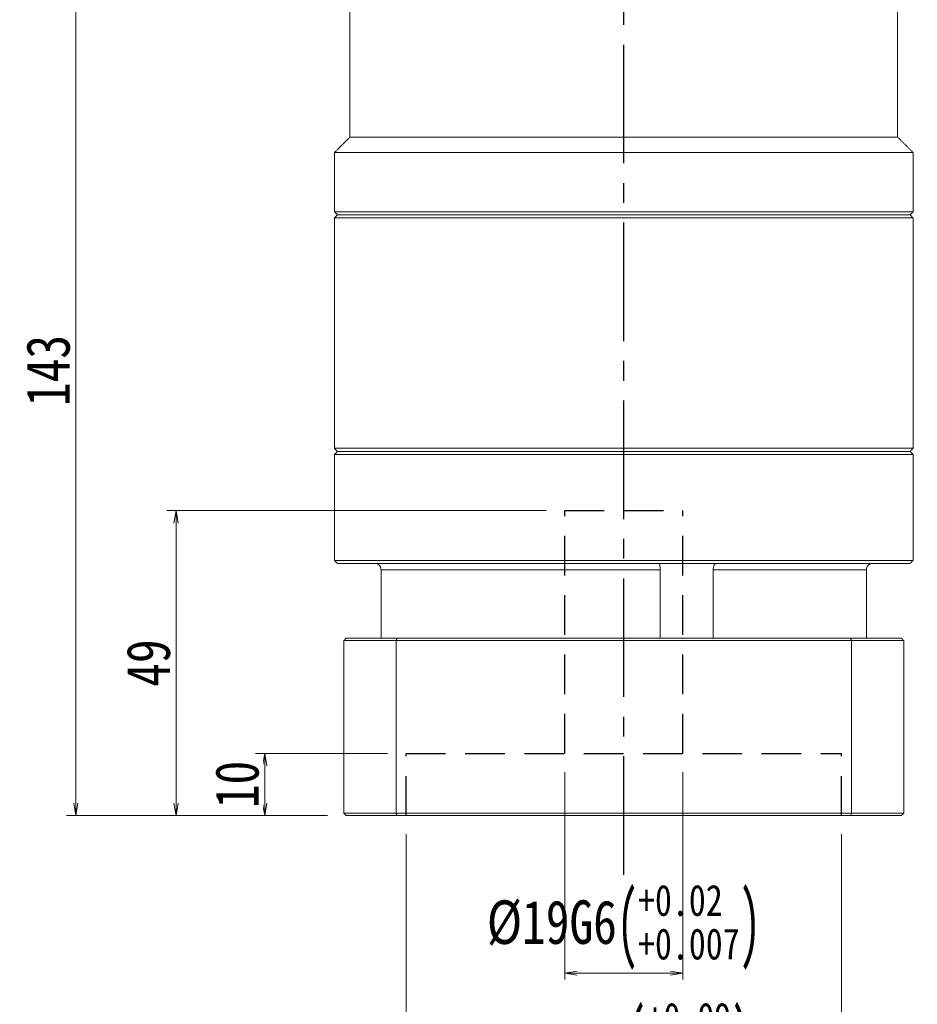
# Model space of a CAD drawing. Header units: millimetres. Extents: x -15 to 785, y -12 to 551.
# Tile 3 of 8: x 131 to 275, y 179 to 337. Entities that reach past the tile are written whole.
import ezdxf

# ---------------------------------------------------------------- set-up
doc = ezdxf.new("R2010")
doc.units = ezdxf.units.MM
doc.linetypes.add('CENTER2', pattern=[28.575, 19.05, -3.175, 3.175, -3.175])
doc.linetypes.add('DASHED2', pattern=[9.525, 6.35, -3.175])
doc.layers.add('3中心线层', color=1, linetype='CENTER2')
doc.layers.add('4虚线层', color=6, linetype='DASHED2')
doc.layers.add('尺寸线层', color=3, linetype='Continuous', lineweight=18)
doc.styles.add('宋体', font='SimSun.ttf', dxfattribs={"width": 0.8})
doc.dimstyles.new('A水平标注$0', dxfattribs={"dimtxt": 3.5, "dimasz": 2, "dimexe": 1.5, "dimexo": 3, "dimgap": 1.1, "dimtad": 1, "dimtoh": 1, "dimdec": 4, "dimdsep": 46, "dimtxsty": '宋体', "dimblk": 'OPEN', "dimcen": 3, "dimclrd": 3, "dimclre": 3, "dimclrt": 6, "dimadec": 0, "dimazin": 0, "dimtm": 1e-09, "dimtfac": 1, "dimtdec": 4, "dimtix": 1, "dimtmove": 0, "dimatfit": 3, "dimldrblk": 'OPEN', "dimfxl": 0, "dimlwd": 13, "dimlwe": 13, "dimarcsym": 0})
doc.dimstyles.new('D直径标注φ25', dxfattribs={"dimtxt": 3.5, "dimasz": 2, "dimexe": 1, "dimexo": 3, "dimtad": 1, "dimtoh": 1, "dimdec": 1, "dimdsep": 46, "dimtxsty": '宋体', "dimblk": 'OPEN', "dimcen": 3, "dimclrd": 3, "dimclre": 3, "dimclrt": 130, "dimadec": 0, "dimazin": 0, "dimtm": 1e-09, "dimtfac": 1, "dimtdec": 1, "dimtmove": 0, "dimatfit": 0, "dimldrblk": 'OPEN', "dimfxl": 0, "dimlwd": 13, "dimlwe": 13, "dimarcsym": 0})

# ---------------------------------------------------------------- blocks, each defined once
blk = doc.blocks.new('_Open')
at = {"color": 0, "linetype": 'ByBlock', "lineweight": -2}
for p, q in [((-1, 0.167), (0, 0)), ((-1, -0.167), (0, 0)), ((0, 0), (-1, 0))]:
    blk.add_line(p, q, dxfattribs=at)
blk = doc.blocks.new('*D43')
at = {"color": 3, "lineweight": 13, "transparency": 16777216}
for p, q in [((192.84, 206.29), (192.84, 164.05)), ((262.84, 206.29), (262.84, 164.05)), ((194.84, 165.05), (260.84, 165.05))]:
    blk.add_line(p, q, dxfattribs=at)
at = {"layer": 'Defpoints', "color": 0, "transparency": 16777216}
for p in [(192.84, 209.29), (262.84, 209.29), (262.84, 165.05)]:
    blk.add_point(p, dxfattribs=at)
at = {"color": 3, "lineweight": 13, "transparency": 16777216, "xscale": 2, "yscale": 2, "zscale": 2, "rotation": 180}
blk.add_blockref('_Open', (192.84, 165.05), dxfattribs=at)
at = {"color": 3, "lineweight": 13, "transparency": 16777216, "xscale": 2, "yscale": 2, "zscale": 2}
blk.add_blockref('_Open', (262.84, 165.05), dxfattribs=at)
at = {"color": 130, "transparency": 16777216, "insert": (227.84, 172.41), "char_height": 7, "attachment_point": 5, "style": '宋体'}
blk.add_mtext('{\\A1;{%%c70}{}{E7\\H0.7143x;{\\H2x;\\W0.5;(}\\S+0.09^ +0.06;{\\H2x;\\W0.5;)}}}', dxfattribs=at)
blk = doc.blocks.new('*D44')
at = {"color": 3, "lineweight": 13, "transparency": 16777216}
for p, q in [((218.34, 216.29), (218.34, 182.98)), ((237.34, 216.29), (237.34, 182.98)), ((220.34, 183.98), (235.34, 183.98))]:
    blk.add_line(p, q, dxfattribs=at)
at = {"layer": 'Defpoints', "color": 0, "transparency": 16777216}
for p in [(218.34, 219.29), (237.34, 219.29), (237.34, 183.98)]:
    blk.add_point(p, dxfattribs=at)
at = {"color": 3, "lineweight": 13, "transparency": 16777216, "xscale": 2, "yscale": 2, "zscale": 2, "rotation": 180}
blk.add_blockref('_Open', (218.34, 183.98), dxfattribs=at)
at = {"color": 3, "lineweight": 13, "transparency": 16777216, "xscale": 2, "yscale": 2, "zscale": 2}
blk.add_blockref('_Open', (237.34, 183.98), dxfattribs=at)
at = {"color": 130, "transparency": 16777216, "insert": (227.84, 191.35), "char_height": 7, "attachment_point": 5, "style": '宋体'}
blk.add_mtext('{\\A1;{%%c19}{}{G6\\H0.7143x;{\\H2x;\\W0.5;(}\\S+0.02^ +0.007;{\\H2x;\\W0.5;)}}}', dxfattribs=at)
blk = doc.blocks.new('*D45')
at = {"layer": 'Defpoints', "color": 0, "transparency": 16777216}
for p in [(192.84, 219.29), (170.13, 209.29), (183.23, 209.29)]:
    blk.add_point(p, dxfattribs=at)
at = {"layer": '尺寸线层', "color": 3, "lineweight": 13, "transparency": 16777216}
for p, q in [((189.84, 219.29), (168.63, 219.29)), ((170.13, 217.29), (170.13, 211.29)), ((180.23, 209.29), (168.63, 209.29))]:
    blk.add_line(p, q, dxfattribs=at)
at = {"layer": '尺寸线层', "color": 3, "lineweight": 13, "transparency": 16777216, "xscale": 2, "yscale": 2, "zscale": 2}
for p, rotation in [((170.13, 219.29), 90), ((170.13, 209.29), 270)]:
    blk.add_blockref('_Open', p, dxfattribs=dict(at, rotation=rotation))
at = {"layer": '尺寸线层', "color": 6, "transparency": 16777216, "insert": (165.71, 214.29), "char_height": 7, "attachment_point": 5, "rotation": 90, "style": '宋体', "bg_fill": 3, "box_fill_scale": 1.1, "bg_fill_color": 257, "bg_fill_transparency": 0}
blk.add_mtext('10', dxfattribs=at)
blk = doc.blocks.new('*D46')
at = {"layer": 'Defpoints', "color": 0, "transparency": 16777216}
for p in [(218.34, 258.29), (155.88, 209.29), (183.23, 209.29)]:
    blk.add_point(p, dxfattribs=at)
at = {"layer": '尺寸线层', "color": 3, "lineweight": 13, "transparency": 16777216}
for p, q in [((215.34, 258.29), (154.38, 258.29)), ((155.88, 256.29), (155.88, 211.29)), ((180.23, 209.29), (154.38, 209.29))]:
    blk.add_line(p, q, dxfattribs=at)
at = {"layer": '尺寸线层', "color": 3, "lineweight": 13, "transparency": 16777216, "xscale": 2, "yscale": 2, "zscale": 2}
for p, rotation in [((155.88, 258.29), 90), ((155.88, 209.29), 270)]:
    blk.add_blockref('_Open', p, dxfattribs=dict(at, rotation=rotation))
at = {"layer": '尺寸线层', "color": 6, "transparency": 16777216, "insert": (151.46, 233.79), "char_height": 7, "attachment_point": 5, "rotation": 90, "style": '宋体', "bg_fill": 3, "box_fill_scale": 1.1, "bg_fill_color": 257, "bg_fill_transparency": 0}
blk.add_mtext('49', dxfattribs=at)
blk = doc.blocks.new('*D47')
at = {"layer": 'Defpoints', "color": 0, "transparency": 16777216}
for p in [(139.77, 352.29), (183.33, 352.29), (183.23, 209.29)]:
    blk.add_point(p, dxfattribs=at)
at = {"layer": '尺寸线层', "color": 3, "lineweight": 13, "transparency": 16777216}
for p, q in [((180.33, 352.29), (138.27, 352.29)), ((139.77, 211.29), (139.77, 350.29)), ((180.23, 209.29), (138.27, 209.29))]:
    blk.add_line(p, q, dxfattribs=at)
at = {"layer": '尺寸线层', "color": 3, "lineweight": 13, "transparency": 16777216, "xscale": 2, "yscale": 2, "zscale": 2}
for p, rotation in [((139.77, 352.29), 90), ((139.77, 209.29), 270)]:
    blk.add_blockref('_Open', p, dxfattribs=dict(at, rotation=rotation))
at = {"layer": '尺寸线层', "color": 6, "transparency": 16777216, "insert": (135.35, 280.79), "char_height": 7, "attachment_point": 5, "rotation": 90, "style": '宋体', "bg_fill": 3, "box_fill_scale": 1.1, "bg_fill_color": 257, "bg_fill_transparency": 0}
blk.add_mtext('143', dxfattribs=at)

msp = doc.modelspace()

# ---------------------------------------------------------------- linework, layer by layer
at = {"color": 7, "linetype": 'Continuous', "lineweight": 15}
for p, q in [((271.83291, 318.29356), (183.83291, 318.29356)), ((274.33291, 315.79356), (181.33291, 315.79356)), ((274.33291, 306.29356), (181.33291, 306.29356)), ((181.33291, 305.29356), (227.83291, 305.29356)), ((227.83291, 305.79356), (181.83291, 305.79356)), ((181.83291, 305.79356), (273.83291, 305.79356)), ((273.83291, 305.79356), (227.83291, 305.79356)), ((227.83291, 305.29356), (274.33291, 305.29356)), ((273.83291, 267.79356), (227.83291, 267.79356)), ((227.83291, 267.29356), (274.33291, 267.29356)), ((274.33291, 250.29356), (181.33291, 250.29356)), ((181.83291, 249.79356), (273.83291, 249.79356)), ((188.83214, 248.79356), (233.66134, 248.79356)), ((188.83214, 237.79356), (188.83214, 248.79356)), ((233.66134, 248.79356), (233.66134, 237.79356)), ((242.19276, 237.79356), (242.19276, 248.79356)), ((242.19276, 248.79356), (266.83368, 248.79356)), ((266.83368, 248.79356), (266.83368, 237.79356)), ((182.83291, 237.39356), (191.24056, 237.39356)), ((182.83291, 237.39356), (182.83291, 209.69356)), ((191.38294, 237.79356), (183.23291, 237.79356)), ((191.24056, 237.39356), (191.24056, 209.69356)), ((191.24056, 237.39356), (264.42526, 237.39356)), ((264.28288, 237.79356), (191.38294, 237.79356)), ((272.43291, 237.79356), (264.28288, 237.79356)), ((264.42526, 237.39356), (264.42526, 209.69356)), ((264.42526, 237.39356), (272.83291, 237.39356)), ((272.83291, 237.39356), (272.83291, 209.69356)), ((191.24056, 209.69356), (182.83291, 209.69356)), ((183.23291, 209.29356), (191.38294, 209.29356)), ((264.42526, 209.69356), (191.24056, 209.69356)), ((191.38294, 209.29356), (264.28288, 209.29356)), ((264.28288, 209.29356), (272.43291, 209.29356)), ((272.83291, 209.69356), (264.42526, 209.69356))]:
    msp.add_line(p, q, dxfattribs=at)
for points in [[(183.83291, 318.29356), (183.83291, 344.29356)], [(271.83291, 344.29356), (271.83291, 318.29356)], [(181.33291, 315.79356), (183.83291, 318.29356)], [(271.83291, 318.29356), (274.33291, 315.79356)], [(181.33291, 306.29356), (181.33291, 315.79356)], [(274.33291, 315.79356), (274.33291, 306.29356)], [(181.83291, 305.79356), (181.33291, 306.29356)], [(181.33291, 305.29356), (181.83291, 305.79356)], [(181.33291, 268.29356), (181.33291, 305.29356)], [(274.33291, 306.29356), (273.83291, 305.79356)], [(273.83291, 305.79356), (274.33291, 305.29356)], [(274.33291, 305.29356), (274.33291, 268.29356)], [(274.33291, 268.29356), (273.83291, 267.79356)], [(273.83291, 267.79356), (274.33291, 267.29356)], [(181.33291, 250.29356), (181.33291, 267.29356)], [(274.33291, 267.29356), (274.33291, 250.29356)], [(181.83291, 249.79356), (181.33291, 250.29356)], [(274.33291, 250.29356), (273.83291, 249.79356)], [(182.83291, 237.39356), (183.23291, 237.79356)], [(191.24056, 237.39356), (191.38294, 237.79356)], [(264.42526, 237.39356), (264.28288, 237.79356)], [(272.43291, 237.79356), (272.83291, 237.39356)], [(182.83291, 209.69356), (183.23291, 209.29356)], [(191.38294, 209.29356), (191.24056, 209.69356)], [(264.28288, 209.29356), (264.42526, 209.69356)], [(272.43291, 209.29356), (272.83291, 209.69356)]]:
    msp.add_open_spline(points, degree=1, dxfattribs=at)
for points, knots in [([(188.83214, 248.79356), (188.82191, 248.90364), (188.80145, 249.12378), (188.64187, 249.41868), (188.40265, 249.6466), (188.12517, 249.77435), (187.93466, 249.78798), (187.85668, 249.79356)], [0, 0, 0, 0, 0.2090346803, 0.4180270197, 0.631427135, 0.8491383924, 1, 1, 1, 1]), ([(233.63132, 249.67004), (233.63085, 249.66256), (233.62788, 249.61548), (233.64052, 249.43229), (233.65669, 249.13929), (233.65979, 248.90882), (233.66134, 248.79356)], [0, 0, 0, 0, 0.058585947, 0.369068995, 0.684466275, 1, 1, 1, 1]), ([(242.19276, 248.79356), (242.19938, 248.90364), (242.21264, 249.12378), (242.31198, 249.41868), (242.44842, 249.6466), (242.59008, 249.77435), (242.6726, 249.78798), (242.70638, 249.79356)], [0, 0, 0, 0, 0.20903468, 0.41802702, 0.631427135, 0.849138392, 1, 1, 1, 1]), ([(267.80914, 249.79356), (267.79224, 249.79328), (267.66693, 249.79121), (267.4347, 249.73788), (267.15404, 249.56263), (266.94514, 249.29921), (266.84558, 249.02537), (266.83671, 248.85255), (266.83368, 248.79356)], [0, 0, 0, 0, 0.032681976, 0.242401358, 0.454080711, 0.670711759, 0.887588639, 1, 1, 1, 1])]:
    msp.add_open_spline(points, degree=3, knots=knots, dxfattribs=at)
at = {"layer": '3中心线层'}
msp.add_line((227.8364, 199.77966), (227.83291, 352.29356), dxfattribs=at)
at = {"layer": '4虚线层'}
for p, q in [((218.33536, 258.29356), (237.33536, 258.29356)), ((218.33606, 219.29356), (218.33536, 258.29356)), ((237.33606, 219.29356), (237.33536, 258.29356)), ((192.83606, 219.29356), (262.83606, 219.29356)), ((192.83624, 209.29356), (192.83606, 219.29356)), ((262.83624, 209.29356), (262.83606, 219.29356))]:
    msp.add_line(p, q, dxfattribs=at)

# ---------------------------------------------------------------- dimensions: what is measured, and where the dimension line sits
for base, p1, p2, text, override, picture, middle in [((237.33606, 183.97797), (218.33606, 219.29356), (237.33606, 219.29356), '{\\A1;{%%c<>}{}{G6\\H0.7143x;{\\H2x;\\W0.5;(}\\S+0.02^ +0.007;{\\H2x;\\W0.5;)}}}', {"dimtxt": 7, "dimgap": 1, "dimpost": '<>', "dimblk": 'Open', "dimtp": 0.02, "dimtm": -0.007, "dimtdec": 3, "dimtvp": 0.1, "dimtfill": 0, "dimtfillclr": 256, "dimtzin": 8}, '*D44', (227.83606, 183.97797)), ((262.83624, 165.04564), (192.83624, 209.29356), (262.83624, 209.29356), '{\\A1;{%%c<>}{}{E7\\H0.7143x;{\\H2x;\\W0.5;(}\\S+0.09^ +0.06;{\\H2x;\\W0.5;)}}}', {"dimtxt": 7, "dimgap": 1, "dimpost": '<>', "dimtp": 0.09, "dimtm": -0.06, "dimtdec": 2, "dimtvp": 0.1, "dimtfill": 0}, '*D43', (227.83624, 165.04564))]:
    dim = msp.add_linear_dim(base=base, p1=p1, p2=p2, text=text, dimstyle='D直径标注φ25', override=override)
    dim.commit()
    dim.dimension.update_dxf_attribs({"geometry": picture, "text_midpoint": middle, "dimtype": 160})

# ---------------------------------------------------------------- next in the draw order: dimensions: what is measured, and where the dimension line sits
at = {"layer": '尺寸线层'}
dim = msp.add_linear_dim(base=(170.13018, 209.29356), p1=(192.83606, 219.29356), p2=(183.23291, 209.29356), angle=90, dimstyle='A水平标注$0', override={"dimtxt": 7, "dimgap": 1, "dimdec": 1, "dimpost": '<>', "dimblk": 'Open', "dimtvp": 0.1, "dimtfill": 1, "dimtfillclr": 256}, dxfattribs=at)
dim.commit()
dim.dimension.update_dxf_attribs({"geometry": '*D45', "text_midpoint": (165.7084, 214.29356)})

# ---------------------------------------------------------------- next in the draw order: dimensions: what is measured, and where the dimension line sits
dim = msp.add_linear_dim(base=(155.8836, 209.29356), p1=(218.33536, 258.29356), p2=(183.23291, 209.29356), angle=90, dimstyle='A水平标注$0', override={"dimtxt": 7, "dimgap": 1, "dimdec": 1, "dimpost": '<>', "dimblk": 'Open', "dimtvp": 0.1, "dimtfill": 1, "dimtfillclr": 256}, dxfattribs=at)
dim.commit()
dim.dimension.update_dxf_attribs({"geometry": '*D46', "text_midpoint": (151.46181, 233.79356)})

# ---------------------------------------------------------------- next in the draw order: dimensions: what is measured, and where the dimension line sits
dim = msp.add_linear_dim(base=(139.76873, 352.29356), p1=(183.23291, 209.29356), p2=(183.33291, 352.29356), angle=90, dimstyle='A水平标注$0', override={"dimtxt": 7, "dimgap": 1, "dimdec": 1, "dimpost": '<>', "dimblk": 'Open', "dimtvp": 0.1, "dimtfill": 1, "dimtfillclr": 256}, dxfattribs=at)
dim.commit()
dim.dimension.update_dxf_attribs({"geometry": '*D47', "text_midpoint": (135.34695, 280.79356)})

# ---------------------------------------------------------------- next in the draw order: linework, layer by layer
at = {"color": 7, "linetype": 'Continuous', "lineweight": 15}
for p, q in [((274.33291, 268.29356), (181.33291, 268.29356)), ((227.83291, 267.79356), (181.83291, 267.79356)), ((181.83291, 267.79356), (273.83291, 267.79356)), ((181.33291, 267.29356), (227.83291, 267.29356))]:
    msp.add_line(p, q, dxfattribs=at)
for points in [[(181.83291, 267.79356), (181.33291, 268.29356)], [(181.33291, 267.29356), (181.83291, 267.79356)]]:
    msp.add_open_spline(points, degree=1, dxfattribs=at)

doc.saveas('drawing.dxf')
